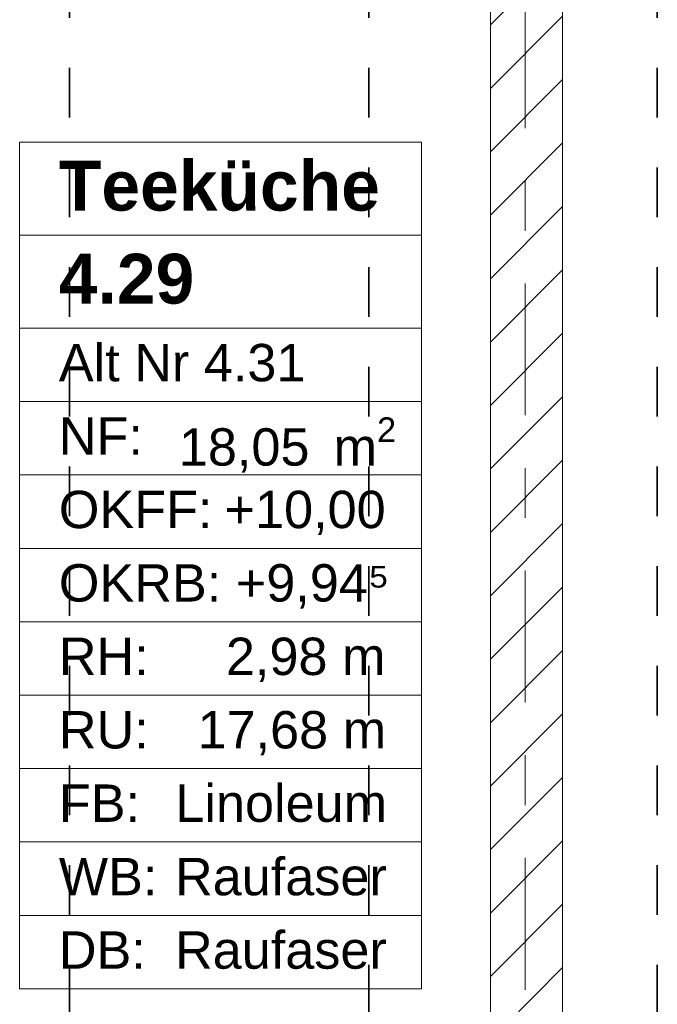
# Model space of a CAD drawing. Header units: metres. Extents: x -3.6 to 84.5, y -11 to 16.8.
# Tile 170 of 229: x 49.9 to 51.2, y 0.9 to 2.9. Entities that reach past the tile are written whole.
import ezdxf

# ---------------------------------------------------------------- set-up
doc = ezdxf.new("R2010")
doc.units = ezdxf.units.M
doc.header["$MEASUREMENT"] = 0
for name, pattern in [('Achse', [0.2, 0.1, -0.05, 0, -0.05]), ('Strichlinie doppelt', [0.546806, 0.264583, -0.105833, 0.070556, -0.105833]), ('Wipeout_Contour', [1, 0, -1])]:
    doc.linetypes.add(name, pattern=pattern)
for name, color, linetype in [('155 - Bemaßung_ Beschriftung.Ausbau - Deckenelemente', 7, 'Continuous'), ('401 - Zone.Raum_ Raumbegrenzung_ Whg.', 7, 'Continuous'), ('451 - Universal.Achsen Raster', 7, 'Continuous'), ('605 - Struktur.Wand Innen', 7, 'Continuous')]:
    doc.layers.add(name, color=color, linetype=linetype)
doc.styles.add('ERSTELLTER_STIL_1', font='txt')
doc.styles.add('ERSTELLTER_STIL_2', font='txt')

msp = doc.modelspace()

# ---------------------------------------------------------------- linework, layer by layer
at = {"layer": '155 - Bemaßung_ Beschriftung.Ausbau - Deckenelemente', "color": 7, "linetype": 'Achse', "lineweight": 35}
for p, q in [((50.015, 5.19), (50.015, 0.71)), ((50.616, 5.19), (50.616, 0.71)), ((51.195, 5.19), (51.195, 0.71))]:
    msp.add_line(p, q, dxfattribs=at)
at = {"layer": '401 - Zone.Raum_ Raumbegrenzung_ Whg.', "color": 7, "linetype": 'Continuous', "lineweight": 9}
for p, q in [((50.7218, 2.6408), (49.9152, 2.6408)), ((49.9152, 2.6408), (49.9152, 0.9417)), ((49.9152, 2.6408), (50.7218, 2.6408)), ((49.9152, 2.4542), (49.9152, 2.6408)), ((50.7218, 0.9417), (50.7218, 2.6408)), ((50.7218, 2.6408), (50.7218, 2.4542)), ((50.7218, 2.4542), (49.9152, 2.4542)), ((49.9152, 2.4542), (50.7218, 2.4542)), ((49.9152, 2.2676), (49.9152, 2.4542)), ((50.7218, 2.4542), (50.7218, 2.2676)), ((50.7218, 2.2676), (49.9152, 2.2676)), ((49.9152, 2.2676), (50.7218, 2.2676)), ((49.9152, 2.1203), (49.9152, 2.2676)), ((50.7218, 2.2676), (50.7218, 2.1203)), ((50.7218, 2.1203), (49.9152, 2.1203)), ((49.9152, 2.1203), (50.7218, 2.1203)), ((49.9152, 1.973), (49.9152, 2.1203)), ((50.7218, 2.1203), (50.7218, 1.973)), ((50.7218, 1.973), (49.9152, 1.973)), ((49.9152, 1.973), (50.7218, 1.973)), ((49.9152, 1.8256), (49.9152, 1.973)), ((50.7218, 1.973), (50.7218, 1.8256)), ((50.7218, 1.8256), (49.9152, 1.8256)), ((49.9152, 1.8256), (50.7218, 1.8256)), ((49.9152, 1.6783), (49.9152, 1.8256)), ((50.7218, 1.8256), (50.7218, 1.6783)), ((50.7218, 1.6783), (49.9152, 1.6783)), ((49.9152, 1.6783), (50.7218, 1.6783)), ((49.9152, 1.531), (49.9152, 1.6783)), ((50.7218, 1.6783), (50.7218, 1.531)), ((50.7218, 1.531), (49.9152, 1.531)), ((49.9152, 1.531), (50.7218, 1.531)), ((49.9152, 1.3837), (49.9152, 1.531)), ((50.7218, 1.531), (50.7218, 1.3837)), ((50.7218, 1.3837), (49.9152, 1.3837)), ((49.9152, 1.3837), (50.7218, 1.3837)), ((49.9152, 1.2364), (49.9152, 1.3837)), ((50.7218, 1.3837), (50.7218, 1.2364)), ((50.7218, 1.2364), (49.9152, 1.2364)), ((49.9152, 1.2364), (50.7218, 1.2364)), ((49.9152, 1.089), (49.9152, 1.2364)), ((50.7218, 1.2364), (50.7218, 1.089)), ((50.7218, 1.089), (49.9152, 1.089)), ((49.9152, 1.089), (50.7218, 1.089)), ((49.9152, 0.9417), (49.9152, 1.089)), ((50.7218, 1.089), (50.7218, 0.9417)), ((49.9152, 0.9417), (50.7218, 0.9417)), ((50.7218, 0.9417), (49.9152, 0.9417))]:
    msp.add_line(p, q, dxfattribs=at)

# ---------------------------------------------------------------- texts
at = {"layer": '401 - Zone.Raum_ Raumbegrenzung_ Whg.', "color": 7, "lineweight": 9, "attachment_point": 1}
for s, insert, char_height, style in [('\\A1;{\\pqj;\\pt0;\\fArial|b1|i0|c0|p38;Teeküche}', (49.9938, 2.6032), 0.1, 'ERSTELLTER_STIL_1'), ('\\A1;{\\pqj;\\pt0;\\fArial|b1|i0|c0|p38;}', (50.6432, 2.6261), 0.1, 'ERSTELLTER_STIL_1'), ('\\A1;{\\pqj;\\pt0;\\fArial|b1|i0|c0|p38;}', (50.6432, 2.4395), 0.1, 'ERSTELLTER_STIL_1'), ('\\A1;{\\pql;\\pt0;\\fArial|b1|i0|c0|p38;4.29}', (49.9938, 2.4166), 0.1, 'ERSTELLTER_STIL_1'), ('\\A1;{\\pqj;\\pt0;\\fArial|b0|i0|c0|p38;}', (50.6432, 2.2529), 0.075, 'ERSTELLTER_STIL_2'), ('\\A1;{\\pqj;\\pt0;\\fArial|b0|i0|c0|p38;Alt Nr 4.31}', (49.9938, 2.2357), 0.075, 'ERSTELLTER_STIL_2'), ('\\A1;{\\pqj;\\pt0;\\fArial|b0|i0|c0|p38;NF: }', (49.9938, 2.0884), 0.075, 'ERSTELLTER_STIL_2'), ('\\A1;{\\pql;\\pt0,0.05;\\fArial|b0|i0|c0|p38;18,05\\fArial|b0|i0|c0|p38;\\A1{\\H.66x;\\S^  ;}\\fArial|b0|i0|c0|p38; m\\fArial|b0|i0|c0|p38;\\A1{\\H.66x;\\S2^  ;}}', (50.2347, 2.0884), 0.075, 'ERSTELLTER_STIL_2'), ('\\A1;{\\pqj;\\pt0;\\fArial|b0|i0|c0|p38;OKFF: }', (49.9938, 1.9411), 0.075, 'ERSTELLTER_STIL_2'), ('\\A1;{\\pqj;\\pt0;\\fArial|b0|i0|c0|p38;+10,00}', (50.3264, 1.9411), 0.075, 'ERSTELLTER_STIL_2'), ('\\A1;{\\pqj;\\pt0;\\fArial|b0|i0|c0|p38;+9,94⁵}', (50.349, 1.7938), 0.075, 'ERSTELLTER_STIL_2'), ('\\A1;{\\pqj;\\pt0;\\fArial|b0|i0|c0|p38;OKRB: }', (49.9938, 1.7938), 0.075, 'ERSTELLTER_STIL_2'), ('\\A1;{\\pqj;\\pt0;\\fArial|b0|i0|c0|p38;RH: }', (49.9938, 1.6464), 0.075, 'ERSTELLTER_STIL_2'), ('\\A1;{\\pqj;\\pt0;\\fArial|b0|i0|c0|p38;2,98 m}', (50.3291, 1.6464), 0.075, 'ERSTELLTER_STIL_2'), ('\\A1;{\\pqj;\\pt0;\\fArial|b0|i0|c0|p38;RU: }', (49.9938, 1.4991), 0.075, 'ERSTELLTER_STIL_2'), ('\\A1;{\\pqj;\\pt0;\\fArial|b0|i0|c0|p38;17,68 m}', (50.2722, 1.4991), 0.075, 'ERSTELLTER_STIL_2'), ('\\A1;{\\pqj;\\pt0;\\fArial|b0|i0|c0|p38;FB: }', (49.9938, 1.3518), 0.075, 'ERSTELLTER_STIL_2'), ('\\A1;{\\pqj;\\pt0;\\fArial|b0|i0|c0|p38;Linoleum}', (50.2276, 1.3518), 0.075, 'ERSTELLTER_STIL_2'), ('\\A1;{\\pqj;\\pt0;\\fArial|b0|i0|c0|p38;Raufaser}', (50.227, 1.2045), 0.075, 'ERSTELLTER_STIL_2'), ('\\A1;{\\pqj;\\pt0;\\fArial|b0|i0|c0|p38;WB: }', (49.9938, 1.2045), 0.075, 'ERSTELLTER_STIL_2'), ('\\A1;{\\pqj;\\pt0;\\fArial|b0|i0|c0|p38;DB: }', (49.9938, 1.0572), 0.075, 'ERSTELLTER_STIL_2'), ('\\A1;{\\pqj;\\pt0;\\fArial|b0|i0|c0|p38;Raufaser}', (50.227, 1.0572), 0.075, 'ERSTELLTER_STIL_2')]:
    msp.add_mtext(s, dxfattribs=dict(at, insert=insert, char_height=char_height, style=style))

# ---------------------------------------------------------------- wipeouts: each hides what was drawn before it
at = {"color": 254, "linetype": 'Wipeout_Contour', "lineweight": 0, "ltscale": 204.253675}
msp.add_wipeout([(50.86, 0.7), (51.005, 0.7), (51.005, 5.1), (50.86, 5.1)], dxfattribs=at).dxf.layer = '605 - Struktur.Wand Innen'

# ---------------------------------------------------------------- next in the draw order: hatches: boundary and pattern name
at = {"layer": '605 - Struktur.Wand Innen', "linetype": 'Continuous', "lineweight": 0, "true_color": 0x000000}
h = msp.add_hatch(dxfattribs=at)
h.set_pattern_fill('MW_Ziegel_0001', color=18, style=0, pattern_type=2)
h.set_pattern_definition([(45, (0, 0), (-0.06363961, 0.06363961), [])])
h.paths.add_polyline_path([(50.86, 0.7), (51.005, 0.7), (51.005, 5.1), (50.86, 5.1)])

# ---------------------------------------------------------------- next in the draw order: linework, layer by layer
at = {"layer": '451 - Universal.Achsen Raster', "color": 160, "linetype": 'Strichlinie doppelt', "lineweight": 9, "true_color": 0x3232ff}
msp.add_line((50.93, -10.585), (50.93, 16.355), dxfattribs=at)
at = {"layer": '605 - Struktur.Wand Innen', "color": 7, "linetype": 'Continuous', "lineweight": 18, "flags": 128}
for points in [[(50.86, 5.1), (50.86, 0.7)], [(51.005, 0.7), (51.005, 5.1)]]:
    msp.add_lwpolyline(points, dxfattribs=at)

doc.saveas('drawing.dxf')
